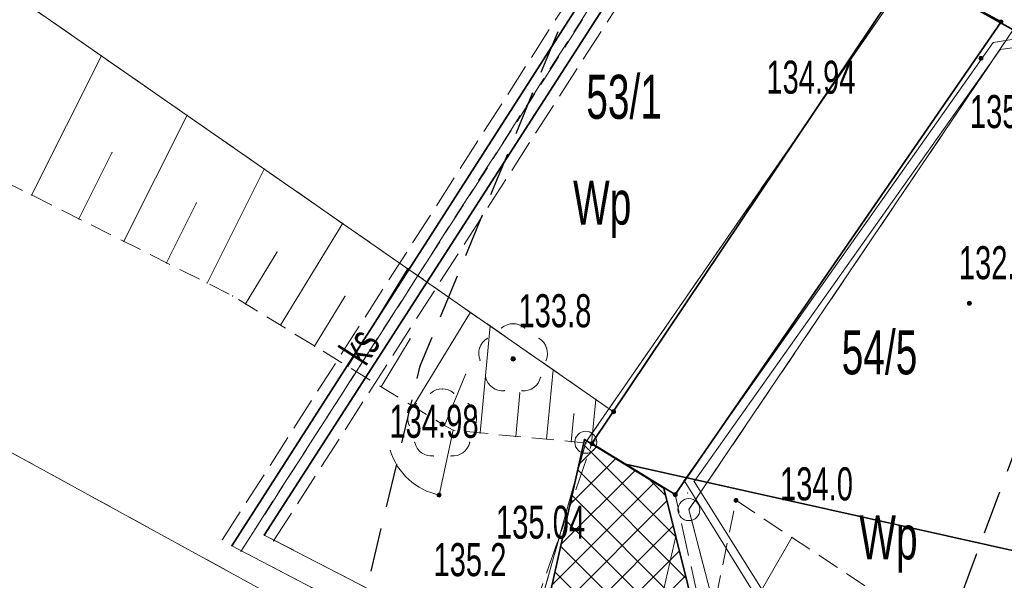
# Model space of a CAD drawing. Extents: x 6456700 to 6518119, y 5963420 to 5980059.
# Tile 41 of 256: x 6511671 to 6511693, y 5964107 to 5964120. Entities that reach past the tile are written whole.
import ezdxf
from ezdxf.enums import TextEntityAlignment as Align

# ---------------------------------------------------------------- set-up
doc = ezdxf.new("R2010")
doc.units = 0
doc.header["$MEASUREMENT"] = 0
for name, pattern in [('L_0_03', [1, 0.5, -0.5]), ('L_0_04', [1.5, 1, -0.5]), ('L_0_52', [1, 0.75, -0.25]), ('L_0_5A', [0.75, 0.5, -0.25])]:
    doc.linetypes.add(name, pattern=pattern)
doc.layers.get('0').update_dxf_attribs({"color": 2, "linetype": 'CONTINUOUS', "lineweight": 5})
for name, color, linetype, lineweight in [('000_Inne__niezydentyfikowane_', 7, 'CONTINUOUS', 18), ('18mm Kreska ciągła', 7, 'CONTINUOUS', 18), ('202_punkt_graniczny', 7, 'CONTINUOUS', 18), ('210_oznaczenie_konturu_uzytku_gruntowego', 96, 'CONTINUOUS', 18), ('211_numer_dzialki_ewidencyjnej', 7, 'CONTINUOUS', 18), ('218_kontur_uzytku_gruntowego', 96, 'L_0_03', 18), ('219_dzialka_ewidencyjna', 7, 'CONTINUOUS', 18), ('35mm Ciągła', 7, 'CONTINUOUS', 35), ('drzewo_lisciaste', 7, 'CONTINUOUS', 18), ('furtka', 7, 'CONTINUOUS', 18), ('jezdnia', 7, 'CONTINUOUS', 18), ('most', 7, 'CONTINUOUS', 18), ('obudowa_ochronna_przewodu', 7, 'CONTINUOUS', 18), ('ogrodzenie_trwale', 7, 'CONTINUOUS', 18), ('pikieta_naturalna', 7, 'CONTINUOUS', 18), ('pikieta_naturalna_Atr2', 7, 'CONTINUOUS', 18), ('pikieta_sztuczna', 7, 'CONTINUOUS', 18), ('pikieta_sztuczna_Atr2', 7, 'CONTINUOUS', 18), ('przewod_elektroenergetyczny_podziemny', 7, 'CONTINUOUS', 18), ('przewod_kanalizacyjny', 7, 'CONTINUOUS', 18), ('przewod_kanalizacyjny___ob__projektowany', 7, 'CONTINUOUS', 18), ('przewod_kanalizacyjny_Atr1', 7, 'CONTINUOUS', 18), ('przewod_wodociagowy', 7, 'CONTINUOUS', 18), ('przewod_wodociagowy___ob__projektowany', 7, 'CONTINUOUS', 18), ('skarpa_nieumocniona', 7, 'CONTINUOUS', 18), ('woda_stojaca', 7, 'CONTINUOUS', 18), ('Zakres', 7, 'CONTINUOUS', 18)]:
    doc.layers.add(name, color=color, linetype=linetype, lineweight=lineweight)
doc.styles.get("Standard").update_dxf_attribs({"font": 'txt', "width": 0.75})

# ---------------------------------------------------------------- blocks, each defined once
blk = doc.blocks.new('mdcp_nowa')
at = {"layer": 'drzewo_lisciaste', "linetype": 'Continuous', "lineweight": 18, "true_color": 0x009900}
for points in [[(6494413.44, 5980563.3, 1), (6494413.44, 5980563.4, 1)], [(6494411.83, 5980561.82, 1), (6494411.83, 5980561.92, 1)]]:
    blk.add_hatch(color=94, dxfattribs=at).paths.add_polyline_path(points)
at = {"layer": 'pikieta_naturalna', "linetype": 'Continuous', "lineweight": 18, "true_color": 0x000000}
for points in [[(6494424.06, 5980570.125, 1), (6494424.06, 5980570.215, 1)], [(6494423.8, 5980564.565, 1), (6494423.8, 5980564.655, 1)], [(6494415.72, 5980562.105, 1), (6494415.72, 5980562.195, 1)], [(6494411.76, 5980560.215, 1), (6494411.76, 5980560.305, 1)], [(6494418.5, 5980560.095, 1), (6494418.5, 5980560.185, 1)]]:
    blk.add_hatch(color=18, dxfattribs=at).paths.add_polyline_path(points)
at = {"layer": 'pikieta_sztuczna', "linetype": 'Continuous', "lineweight": 18, "true_color": 0x000000}
for points in [[(6494424.52, 5980570.955, 1), (6494424.52, 5980571.045, 1)], [(6494415.23, 5980561.385, 1), (6494415.23, 5980561.475, 1)], [(6494417.12, 5980560.225, 1), (6494417.12, 5980560.315, 1)]]:
    blk.add_hatch(color=18, dxfattribs=at).paths.add_polyline_path(points)
at = {"layer": '000_Inne__niezydentyfikowane_', "linetype": 'Continuous', "lineweight": 18, "flags": 128}
for points in [[(6494402.5, 5980567.07), (6494404.09, 5980570.23)], [(6494404.6, 5980566.02), (6494406.04, 5980568.88)], [(6494403.58, 5980566.53), (6494404.33, 5980568.03)], [(6494406.49, 5980565.07), (6494407.79, 5980567.66)], [(6494405.57, 5980565.53), (6494406.25, 5980566.89)], [(6494408.16, 5980564.12), (6494409.57, 5980566.43)], [(6494407.36, 5980564.6), (6494408.08, 5980565.78)], [(6494409.69, 5980563.18), (6494411.05, 5980565.4)], [(6494408.93, 5980563.64), (6494409.62, 5980564.77)], [(6494411.17, 5980562.28), (6494412.47, 5980564.41)], [(6494412.69, 5980561.67), (6494412.92, 5980564.1)], [(6494410.44, 5980562.72), (6494411.1, 5980563.81)], [(6494414.2, 5980561.53), (6494414.35, 5980563.1)], [(6494411.88, 5980561.84), (6494412.36, 5980563)], [(6494413.5, 5980561.59), (6494413.59, 5980562.58)], [(6494415.22, 5980561.43), (6494415.32, 5980562.43)], [(6494414.76, 5980561.47), (6494414.82, 5980562.1)], [(6494418.28, 5980556.71), (6494419.77, 5980559.3)]]:
    blk.add_lwpolyline(points, dxfattribs=at)
at = {"layer": '000_Inne__niezydentyfikowane_'}
for p in [(6494404.09, 5980570.23), (6494406.04, 5980568.88), (6494404.33, 5980568.03), (6494407.79, 5980567.66), (6494402.5, 5980567.07), (6494406.25, 5980566.89), (6494403.58, 5980566.53), (6494409.57, 5980566.43), (6494404.6, 5980566.02), (6494408.08, 5980565.78), (6494405.57, 5980565.53), (6494411.05, 5980565.4), (6494406.49, 5980565.07), (6494409.62, 5980564.77), (6494407.36, 5980564.6), (6494412.47, 5980564.41), (6494408.16, 5980564.12), (6494412.92, 5980564.1), (6494411.1, 5980563.81), (6494408.93, 5980563.64), (6494409.69, 5980563.18), (6494414.35, 5980563.1), (6494412.36, 5980563), (6494410.44, 5980562.72), (6494413.59, 5980562.58), (6494415.32, 5980562.43), (6494411.17, 5980562.28), (6494414.82, 5980562.1), (6494411.88, 5980561.84), (6494412.69, 5980561.67), (6494413.5, 5980561.59), (6494414.2, 5980561.53), (6494414.76, 5980561.47), (6494415.22, 5980561.43), (6494419.77, 5980559.3)]:
    blk.add_point(p, dxfattribs=at)
at = {"layer": '202_punkt_graniczny', "color": 7, "linetype": 'Continuous', "lineweight": 18}
for centre in [(6494415.09, 5980561.46), (6494417.43, 5980559.93)]:
    blk.add_circle(centre, 0.25, dxfattribs=at)
at = {"layer": '202_punkt_graniczny'}
for p in [(6494415.09, 5980561.46), (6494417.43, 5980559.93)]:
    blk.add_point(p, dxfattribs=at)
at = {"layer": '218_kontur_uzytku_gruntowego', "lineweight": 18, "flags": 128}
for points in [[(6494352.11, 5980588.59), (6494413.3, 5980555.06)], [(6494415.09, 5980561.46), (6494422.58, 5980572.28)], [(6494424.87, 5980570.93), (6494417.43, 5980559.93)], [(6494413.3, 5980555.06), (6494415.09, 5980561.46)], [(6494417.43, 5980559.93), (6494418.24, 5980556.82)]]:
    blk.add_lwpolyline(points, dxfattribs=at)
at = {"layer": '218_kontur_uzytku_gruntowego'}
for p in [(6494415.09, 5980561.46), (6494415.09, 5980561.46), (6494415.09, 5980561.46), (6494415.09, 5980561.46), (6494417.43, 5980559.93), (6494417.43, 5980559.93), (6494417.43, 5980559.93), (6494417.43, 5980559.93)]:
    blk.add_point(p, dxfattribs=at)
at = {"layer": '219_dzialka_ewidencyjna', "color": 3, "linetype": 'Continuous', "lineweight": 18, "flags": 128}
for points in [[(6494352.11, 5980588.59), (6494413.3, 5980555.06)], [(6494415.09, 5980561.46), (6494422.58, 5980572.28)], [(6494424.87, 5980570.93), (6494417.43, 5980559.93)], [(6494413.3, 5980555.06), (6494415.09, 5980561.46)], [(6494417.43, 5980559.93), (6494418.24, 5980556.82)]]:
    blk.add_lwpolyline(points, dxfattribs=at)
at = {"layer": '219_dzialka_ewidencyjna', "color": 3}
for p in [(6494415.09, 5980561.46), (6494415.09, 5980561.46), (6494417.43, 5980559.93), (6494417.43, 5980559.93)]:
    blk.add_point(p, dxfattribs=at)
at = {"layer": 'drzewo_lisciaste', "color": 94, "linetype": 'Continuous', "lineweight": 18}
for centre in [(6494413.44, 5980563.35), (6494411.83, 5980561.87)]:
    blk.add_circle(centre, 0.05, dxfattribs=at)
at = {"layer": 'drzewo_lisciaste', "color": 94, "linetype": 'Continuous', "lineweight": 13}
for centre, start, end in [((6494413.44, 5980563.75), 49.272, 130.728), ((6494413.06, 5980563.474), 121.308, 202.548), ((6494413.82, 5980563.474), 337.452, 58.692), ((6494413.205, 5980563.026), 193.221, 274.871), ((6494413.675, 5980563.026), 265.129, 346.779), ((6494411.83, 5980562.27), 49.272, 130.728), ((6494411.45, 5980561.994), 121.308, 202.548), ((6494412.21, 5980561.994), 337.452, 58.692), ((6494411.595, 5980561.546), 193.221, 274.871), ((6494412.065, 5980561.546), 265.129, 346.779)]:
    blk.add_arc(centre, 0.4, start, end, dxfattribs=at)
at = {"layer": 'drzewo_lisciaste'}
for p in [(6494413.179, 5980564.053), (6494413.44, 5980564.15), (6494413.701, 5980564.053), (6494412.852, 5980563.816), (6494414.028, 5980563.816), (6494412.68, 5980563.598), (6494414.2, 5980563.598), (6494412.691, 5980563.321), (6494413.44, 5980563.35), (6494414.189, 5980563.321), (6494412.816, 5980562.935), (6494414.064, 5980562.935), (6494411.83, 5980562.67), (6494412.97, 5980562.702), (6494413.239, 5980562.627), (6494413.641, 5980562.627), (6494413.91, 5980562.702), (6494411.569, 5980562.573), (6494412.091, 5980562.573), (6494411.242, 5980562.336), (6494412.418, 5980562.336), (6494411.07, 5980562.118), (6494412.59, 5980562.118), (6494411.081, 5980561.841), (6494411.83, 5980561.87), (6494412.579, 5980561.841), (6494411.206, 5980561.455), (6494412.454, 5980561.455), (6494411.36, 5980561.222), (6494411.629, 5980561.147), (6494412.031, 5980561.147), (6494412.3, 5980561.222)]:
    blk.add_point(p, dxfattribs=at)
at = {"layer": 'furtka', "color": 7, "linetype": 'Continuous', "lineweight": 18, "flags": 128}
blk.add_lwpolyline([(6494411.76, 5980560.26), (6494412.08, 5980561.73)], dxfattribs=at)
at = {"layer": 'furtka', "color": 7, "linetype": 'Continuous', "lineweight": 18}
blk.add_arc((6494412.078, 5980561.726), 1.5, 197.719, 257.719, dxfattribs=at)
at = {"layer": 'furtka'}
for p in [(6494412.08, 5980561.73), (6494410.649, 5980561.269), (6494411.069, 5980560.616), (6494411.759, 5980560.26), (6494411.76, 5980560.26)]:
    blk.add_point(p, dxfattribs=at)
at = {"layer": 'jezdnia', "color": 7, "linetype": 'L_0_52', "lineweight": 18, "flags": 128}
blk.add_lwpolyline([(6494409.14, 5980532.31), (6494410.18, 5980539.08), (6494409.88, 5980546.15), (6494415.23, 5980561.43), (6494417.12, 5980560.27), (6494417.85, 5980556.96), (6494419.03, 5980554.7), (6494419.42, 5980553.52), (6494416.27, 5980548.97), (6494415.36, 5980538.45), (6494414.73, 5980528.67), (6494416.17, 5980526.16), (6494417.48, 5980525.46), (6494406.82, 5980525.37)], close=True, dxfattribs=at)
at = {"layer": 'jezdnia'}
for p in [(6494415.23, 5980561.43), (6494417.12, 5980560.27)]:
    blk.add_point(p, dxfattribs=at)
at = {"layer": 'most', "color": 7, "linetype": 'Continuous', "lineweight": 35, "flags": 128}
blk.add_lwpolyline([(6494422.41, 5980572.14), (6494424.52, 5980571), (6494417.12, 5980560.27), (6494415.23, 5980561.43)], close=True, dxfattribs=at)
at = {"layer": 'most'}
for p in [(6494424.52, 5980571), (6494415.23, 5980561.43), (6494417.12, 5980560.27)]:
    blk.add_point(p, dxfattribs=at)
at = {"layer": 'obudowa_ochronna_przewodu', "color": 7, "linetype": 'Continuous', "lineweight": 35, "flags": 128}
for points in [[(6494407.05, 5980559.11), (6494422.96, 5980583.93)], [(6494407.79, 5980559.35), (6494423.49, 5980583.76)]]:
    blk.add_lwpolyline(points, dxfattribs=at)
at = {"layer": 'obudowa_ochronna_przewodu'}
for p in [(6494407.79, 5980559.35), (6494407.05, 5980559.11)]:
    blk.add_point(p, dxfattribs=at)
at = {"layer": 'ogrodzenie_trwale'}
for p in [(6494424.06, 5980570.17), (6494412.08, 5980561.73), (6494415.3, 5980561.49), (6494411.76, 5980560.26), (6494417.4, 5980560.31)]:
    blk.add_point(p, dxfattribs=at)
at = {"layer": 'pikieta_naturalna', "color": 7, "linetype": 'Continuous', "lineweight": 18}
for centre in [(6494424.06, 5980570.17), (6494423.8, 5980564.61), (6494415.72, 5980562.15), (6494411.76, 5980560.26), (6494418.5, 5980560.14)]:
    blk.add_circle(centre, 0.045, dxfattribs=at)
at = {"layer": 'pikieta_naturalna'}
for p in [(6494424.06, 5980570.17), (6494423.8, 5980564.61), (6494415.72, 5980562.15), (6494411.76, 5980560.26), (6494418.5, 5980560.14)]:
    blk.add_point(p, dxfattribs=at)
at = {"layer": 'pikieta_sztuczna', "color": 7, "linetype": 'Continuous', "lineweight": 18}
for centre in [(6494424.52, 5980571), (6494415.23, 5980561.43), (6494417.12, 5980560.27)]:
    blk.add_circle(centre, 0.045, dxfattribs=at)
at = {"layer": 'pikieta_sztuczna'}
for p in [(6494424.52, 5980571), (6494415.23, 5980561.43), (6494417.12, 5980560.27)]:
    blk.add_point(p, dxfattribs=at)
at = {"layer": 'przewod_elektroenergetyczny_podziemny', "color": 1, "linetype": 'Continuous', "lineweight": 18, "flags": 128}
blk.add_lwpolyline([(6494429.45, 5980571.18), (6494426.91, 5980570.94), (6494424.34, 5980570.53), (6494417.32, 5980560.59), (6494421.41, 5980554), (6494450.053, 5980537.783)], dxfattribs=at)
at = {"layer": 'przewod_elektroenergetyczny_podziemny'}
for p in [(6494424.34, 5980570.53), (6494417.32, 5980560.59)]:
    blk.add_point(p, dxfattribs=at)
at = {"layer": 'przewod_kanalizacyjny', "color": 34, "linetype": 'Continuous', "lineweight": 18, "flags": 128}
blk.add_lwpolyline([(6494512.58, 5980664.36), (6494475.85, 5980648.08), (6494448.95, 5980640.08), (6494435.82, 5980630.74), (6494434, 5980628.21), (6494423.39, 5980591.02), (6494422.96, 5980583.93), (6494407.05, 5980559.11), (6494413.79, 5980555.59), (6494408.53, 5980527.9), (6494395.33, 5980508.5), (6494379.99, 5980480.33), (6494362.15, 5980422.68)], dxfattribs=at)
at = {"layer": 'przewod_kanalizacyjny'}
blk.add_point((6494407.05, 5980559.11), dxfattribs=at)
at = {"layer": 'przewod_kanalizacyjny___ob__projektowany', "color": 34, "linetype": 'L_0_52', "lineweight": 18, "flags": 128}
for points in [[(6494406.84, 5980559.25), (6494422.75, 5980584.07)], [(6494422.96, 5980583.93), (6494407.05, 5980559.11)], [(6494407.26, 5980558.98), (6494423.17, 5980583.8)], [(6494407.05, 5980559.11), (6494413.79, 5980555.59)]]:
    blk.add_lwpolyline(points, dxfattribs=at)
at = {"layer": 'przewod_kanalizacyjny___ob__projektowany'}
for p in [(6494406.84, 5980559.25), (6494407.05, 5980559.11), (6494407.05, 5980559.11), (6494407.26, 5980558.98)]:
    blk.add_point(p, dxfattribs=at)
at = {"layer": 'przewod_wodociagowy', "color": 5, "linetype": 'Continuous', "lineweight": 18, "flags": 128}
for points in [[(6494513.5, 5980663.95), (6494476.06, 5980647.42), (6494449.16, 5980639.62), (6494440.37, 5980633.47), (6494436.09, 5980630.48), (6494434.52, 5980628.04), (6494423.72, 5980591.82), (6494423.49, 5980583.76), (6494407.79, 5980559.35), (6494414.54, 5980555.87), (6494409.04, 5980527.84), (6494395.85, 5980508.25), (6494380.37, 5980480.1), (6494362.54, 5980422.62), (6494348.35, 5980374.02), (6494335.97, 5980340.4), (6494332.73, 5980341.36), (6494294.76, 5980353), (6494262.61, 5980362.71)], [(6494433.68, 5980570.09), (6494426.88, 5980570.7), (6494424.5, 5980570.37), (6494417.55, 5980560.57), (6494421.57, 5980554.17), (6494450.135, 5980538.013)]]:
    blk.add_lwpolyline(points, dxfattribs=at)
at = {"layer": 'przewod_wodociagowy'}
for p in [(6494424.5, 5980570.37), (6494417.55, 5980560.57), (6494407.79, 5980559.35)]:
    blk.add_point(p, dxfattribs=at)
at = {"layer": 'przewod_wodociagowy___ob__projektowany', "color": 5, "linetype": 'L_0_52', "lineweight": 18, "flags": 128}
for points in [[(6494407.58, 5980559.49), (6494423.28, 5980583.9)], [(6494423.49, 5980583.76), (6494407.79, 5980559.35)], [(6494408, 5980559.22), (6494423.7, 5980583.63)], [(6494407.79, 5980559.35), (6494414.54, 5980555.87)]]:
    blk.add_lwpolyline(points, dxfattribs=at)
at = {"layer": 'przewod_wodociagowy___ob__projektowany'}
for p in [(6494407.58, 5980559.49), (6494407.79, 5980559.35), (6494407.79, 5980559.35), (6494408, 5980559.22)]:
    blk.add_point(p, dxfattribs=at)
at = {"layer": 'skarpa_nieumocniona', "color": 7, "linetype": 'L_0_5A', "lineweight": 18, "flags": 128}
for points in [[(6494400.52, 5980572.71), (6494415.72, 5980562.15), (6494415.23, 5980561.43), (6494412.08, 5980561.73), (6494411.83, 5980561.87), (6494407.07, 5980564.78), (6494402.13, 5980567.26), (6494396.64, 5980569.66), (6494391.99, 5980571.54), (6494387.34, 5980573.2), (6494382.46, 5980575.46), (6494380.92, 5980577.31), (6494381.64, 5980578.94), (6494392.92, 5980576.01)], [(6494450.527, 5980539.118), (6494437.07, 5980545.9), (6494417.85, 5980556.96), (6494418.5, 5980560.14), (6494437.54, 5980547.54), (6494447.84, 5980541.55), (6494450.892, 5980540.146)]]:
    blk.add_lwpolyline(points, close=True, dxfattribs=at)
at = {"layer": 'skarpa_nieumocniona'}
for p in [(6494407.07, 5980564.78), (6494407.07, 5980564.78), (6494415.72, 5980562.15), (6494415.72, 5980562.15), (6494411.83, 5980561.87), (6494411.83, 5980561.87), (6494412.08, 5980561.73), (6494412.08, 5980561.73), (6494415.23, 5980561.43), (6494415.23, 5980561.43), (6494418.5, 5980560.14), (6494418.5, 5980560.14)]:
    blk.add_point(p, dxfattribs=at)
at = {"layer": 'woda_stojaca', "color": 141, "linetype": 'Continuous', "lineweight": 18, "flags": 128}
blk.add_lwpolyline([(6494311.599, 5980572.873), (6494316.15, 5980573.77), (6494317.76, 5980573.29), (6494323.12, 5980573.68), (6494333.76, 5980577.57), (6494342.33, 5980581.13), (6494346.35, 5980586.63), (6494347.22, 5980590.85), (6494348.92, 5980595.12), (6494346.74, 5980600.91), (6494345.19, 5980602.06), (6494340.48, 5980606.93), (6494339.8, 5980608.59), (6494343.26, 5980609.2), (6494348.36, 5980602.91), (6494355.09, 5980597.08), (6494358, 5980595.46), (6494366.36, 5980588.22), (6494376.87, 5980580.42), (6494380.55, 5980579.52), (6494381.64, 5980578.94), (6494392.92, 5980576.01), (6494400.52, 5980572.71), (6494415.72, 5980562.15)], dxfattribs=at)
at = {"layer": 'woda_stojaca'}
blk.add_point((6494415.72, 5980562.15), dxfattribs=at)
at = {"layer": 'Zakres', "linetype": 'L_0_04', "lineweight": 25, "flags": 128}
blk.add_lwpolyline([(6495113.77, 5985050.22), (6495121.12, 5984877.07), (6495125.76, 5984757.87), (6495129.89, 5984649.81), (6495141.08, 5984611.3), (6495145.77, 5984544.53), (6495147.36, 5984487.27), (6495157.22, 5984392.07), (6495162.95, 5984387.45), (6495180.24, 5984384.16), (6495229.5, 5984386.61), (6495251.65, 5984373.41), (6495258.77, 5984357.12), (6495255.44, 5984330.44), (6495250.77, 5984304.39), (6495252.21, 5984282.78), (6495255.46, 5984256.45), (6495254.94, 5984238.25), (6495266.4, 5984211), (6495277.24, 5984182.33), (6495294.2, 5984133.19), (6495300.94, 5984095.37), (6495313.24, 5984037.69), (6495317.44, 5983978.18), (6495300.35, 5983922.18), (6495282.35, 5983883.38), (6495266.21, 5983862.23), (6495242.03, 5983839.67), (6495211.11, 5983816.86), (6495158.26, 5983772.66), (6495130.6, 5983651.16), (6495116.31, 5983543.43), (6495129.51, 5983346.73), (6495134.58, 5983264.71), (6495139.64, 5983186.97), (6495193.25, 5983077.94), (6495199.2, 5983041.97), (6495206.23, 5983026), (6495208.96, 5983004.88), (6495202.27, 5982979.48), (6495202.42, 5982950.13), (6495209.35, 5982897.38), (6495215.97, 5982850.34), (6495228.6, 5982809.97), (6495226.85, 5982778.82), (6495225.04, 5982750.56), (6495220.26, 5982723.37), (6495226.54, 5982679.97), (6495206.06, 5982669.48), (6495192.68, 5982657.71), (6495184.57, 5982648.65), (6495174.78, 5982624.58), (6495164.23, 5982604.61), (6495150.7, 5982588.3), (6495137.69, 5982582.43), (6495118.26, 5982573.75), (6495100.35, 5982558.42), (6495090.36, 5982544.99), (6495075.87, 5982519.06), (6495060.83, 5982499.68), (6495049.41, 5982485.49), (6495035.07, 5982459.7), (6495006.7, 5982406.64), (6494980.89, 5982351.84), (6494944.35, 5982293.29), (6494925.72, 5982250.11), (6494905.2, 5982190.37), (6494898.43, 5982153.5), (6494879.51, 5982063.89), (6494864.14, 5981992.66), (6494816.93, 5981768.61), (6494777.79, 5981577.7), (6494739.84, 5981394.72), (6494718.65, 5981297.89), (6494716.45, 5981237.31), (6494738.62, 5981208.21), (6494776.48, 5981173.06), (6494817.16, 5981137.44), (6494847.63, 5981109.8), (6494877.39, 5981077.08), (6494912.75, 5981030.55), (6494916.06, 5981014.71), (6494903.86, 5980957.01), (6494916.13, 5980953.51), (6494892.32, 5980927.59), (6494850.7, 5980858.8), (6494806.81, 5980779.89), (6494785.1, 5980753.49), (6494715.22, 5980723.29), (6494679.96, 5980686.78), (6494651.35, 5980651.29), (6494549.14, 5980683.24), (6494511.84, 5980659.66), (6494443.61, 5980630.33), (6494428.78, 5980598.6), (6494431.58, 5980579.46), (6494420.56, 5980549.76), (6494416.45, 5980528.2), (6494403.86, 5980507.16), (6494388.89, 5980482.96), (6494365.32, 5980407.99), (6494335.67, 5980315.15), (6494332.29, 5980297.41), (6494335.1, 5980278.18), (6494347.25, 5980254.84), (6494336.79, 5980250.09), (6494300.04, 5980271.34), (6494320.8, 5980301.43), (6494336.81, 5980349.17), (6494344.85, 5980380.92), (6494360.85, 5980437.13), (6494374.18, 5980476.38), (6494386.14, 5980498.84), (6494403.02, 5980528.52), (6494411.33, 5980563.19), (6494420.84, 5980586.25), (6494420.25, 5980601.11), (6494434.95, 5980635.94), (6494446.75, 5980644.99), (6494465.77, 5980647.27), (6494513.02, 5980669.46), (6494507.85, 5980679.68), (6494547.89, 5980705.83), (6494570.06, 5980691.34), (6494636.17, 5980669.05), (6494706.14, 5980756.86), (6494742.78, 5980772.58), (6494798.53, 5980814.27), (6494826.12, 5980867.97), (6494849.57, 5980908.6), (6494845.35, 5980942.01), (6494853.94, 5980970.83), (6494891.08, 5980960.54), (6494890.11, 5980965.73), (6494903.94, 5981025.69), (6494869.98, 5981070.3), (6494770.97, 5981160.58), (6494728.18, 5981200.64), (6494706.13, 5981229.56), (6494707.94, 5981299.75), (6494728.84, 5981398.1), (6494767.06, 5981580.19), (6494806.17, 5981770.55), (6494854.36, 5981994.76), (6494869.73, 5982065.97), (6494888.61, 5982155.44), (6494891.67, 5982173.95), (6494895.82, 5982197.45), (6494916.38, 5982253.72), (6494935.47, 5982297.95), (6494954.97, 5982331.67), (6494972.09, 5982356.64), (6494997.76, 5982411.14), (6495026.29, 5982464.48), (6495041.09, 5982491.09), (6495052.99, 5982505.88), (6495067.51, 5982524.6), (6495081.94, 5982550.43), (6495092.99, 5982565.28), (6495112.86, 5982582.29), (6495133.59, 5982591.55), (6495144.48, 5982596.46), (6495155.87, 5982610.19), (6495165.7, 5982628.8), (6495175.96, 5982654.03), (6495185.62, 5982664.83), (6495200.4, 5982677.82), (6495212.49, 5982688.04), (6495209.64, 5982723.43), (6495215.22, 5982750.57), (6495216.87, 5982779.54), (6495218.31, 5982809.31), (6495206.86, 5982847.92), (6495199.44, 5982894.74), (6495192.11, 5982948.71), (6495190.16, 5982979.24), (6495183.47, 5983075.16), (6495129.79, 5983184.34), (6495124.6, 5983264.07), (6495119.53, 5983346.09), (6495106.27, 5983543.75), (6495120.74, 5983652.9), (6495148.75, 5983779.42), (6495204.15, 5983826.04), (6495273.41, 5983889.36), (6495288.53, 5983927.42), (6495300.83, 5983964.69), (6495303.91, 5983980.14), (6495301.32, 5984039.55), (6495291.1, 5984093.63), (6495284.5, 5984130.67), (6495267.84, 5984178.93), (6495257.12, 5984207.3), (6495244.96, 5984236.19), (6495244.79, 5984255.42), (6495242.25, 5984281.97), (6495240.71, 5984304.95), (6495245.55, 5984331.94), (6495248.51, 5984355.64), (6495243.77, 5984366.47), (6495226.98, 5984376.47), (6495179.54, 5984374.12), (6495158.61, 5984378.09), (6495147.7, 5984386.91), (6495137.38, 5984486.61), (6495135.78, 5984544.04), (6495131.18, 5984609.54), (6495119.95, 5984648.2), (6495115.76, 5984757.49), (6495111.12, 5984876.67), (6495103.73, 5985050.93), (6495109.36, 5985081.73), (6495120.41, 5985085.88)], close=True, dxfattribs=at)
at = {"layer": 'Zakres'}
blk.add_point((6494411.33, 5980563.19), dxfattribs=at)
at = {"layer": '210_oznaczenie_konturu_uzytku_gruntowego', "lineweight": 20, "width": 0.66}
for p in [(6494414.8, 5980567.4), (6494421.3, 5980559.8)]:
    blk.add_text('Wp', height=1, dxfattribs=at).set_placement(p, align=Align.TOP_LEFT)
at = {"layer": '211_numer_dzialki_ewidencyjnej', "color": 7, "lineweight": 20, "width": 0.66}
for s, p in [('53/1', (6494415.1, 5980569.8)), ('54/5', (6494420.9, 5980564))]:
    blk.add_text(s, height=1, dxfattribs=at).set_placement(p, align=Align.TOP_LEFT)
at = {"layer": 'pikieta_naturalna_Atr2', "color": 7, "lineweight": 15, "width": 0.66}
for s, p in [('135.0', (6494423.81, 5980569.34)), ('132.8', (6494423.56, 5980565.91)), ('133.8', (6494413.56, 5980564.82)), ('134.0', (6494419.5, 5980560.89)), ('135.2', (6494411.63, 5980559.17))]:
    blk.add_text(s, height=0.75, dxfattribs=at).set_placement(p, align=Align.TOP_LEFT)
at = {"layer": 'pikieta_sztuczna_Atr2', "color": 7, "lineweight": 15, "width": 0.66}
for s, p in [('134.94', (6494419.19, 5980570.12)), ('134.98', (6494410.63, 5980562.31)), ('135.04', (6494413.05, 5980560.02))]:
    blk.add_text(s, height=0.75, dxfattribs=at).set_placement(p, align=Align.TOP_LEFT)
at = {"layer": 'przewod_kanalizacyjny_Atr1', "color": 34, "lineweight": 15, "width": 0.66}
blk.add_text('ks', height=0.75, rotation=57.3, dxfattribs=at).set_placement((6494409.46, 5980563.565), align=Align.TOP_LEFT)

msp = doc.modelspace()

# ---------------------------------------------------------------- block references
at = {"linetype": 'ByBlock'}
msp.add_blockref('mdcp_nowa', (17268.786, -16450.998), dxfattribs=at)

# ---------------------------------------------------------------- next in the draw order: hatches: boundary and pattern name
at = {"layer": '18mm Kreska ciągła'}
h = msp.add_hatch(dxfattribs=at)
h.set_pattern_fill('ANSI37', color=252, scale=4)
h.set_pattern_definition([(45, (6511584.6482, 5963836.2328), (-0.3535534, 0.3535534), []), (135, (6511584.6482, 5963836.2328), (-0.3535534, -0.3535534), [])])
h.paths.add_polyline_path([(6511584.648, 5963839.097), (6511587.535, 5963843.228, 0.069403), (6511591.8, 5963851.597), (6511600.266, 5963876.098, 0.012898), (6511608.043, 5963900.635), (6511625.076, 5963959.619, -0.015188), (6511629.749, 5963974.13), (6511647.149, 5964023.028, -0.031483), (6511654.631, 5964040.489), (6511666.152, 5964063.296, -0.087781), (6511671.583, 5964070.546), (6511672.656, 5964071.552, 0.15074), (6511676.748, 5964078.72), (6511683.845, 5964110.525), (6511685.647, 5964109.419), (6511687.266, 5964102.897), (6511681.628, 5964077.631, -0.15074), (6511676.075, 5964067.903), (6511675.001, 5964066.898, 0.087781), (6511670.614, 5964061.041), (6511659.094, 5964038.235, 0.031483), (6511651.86, 5964021.352), (6511634.459, 5963972.454, 0.015188), (6511629.88, 5963958.231), (6511612.847, 5963899.248, -0.012898), (6511604.992, 5963874.465), (6511596.526, 5963849.964, -0.069403), (6511591.634, 5963840.364), (6511588.747, 5963836.233)])

# ---------------------------------------------------------------- next in the draw order: linework, layer by layer
at = {"layer": '18mm Kreska ciągła', "color": 4, "ltscale": 0.1}
msp.add_lwpolyline([(6511586.698, 5963837.665), (6511589.584, 5963841.796, 0.069403), (6511594.163, 5963850.781), (6511602.629, 5963875.281, 0.012898), (6511610.445, 5963899.941), (6511627.478, 5963958.925, -0.015188), (6511632.104, 5963973.292), (6511649.504, 5964022.19, -0.031483), (6511656.862, 5964039.362), (6511668.383, 5964062.168, -0.087781), (6511673.292, 5964068.722), (6511674.365, 5964069.728, 0.15074), (6511679.188, 5964078.176), (6511685.917, 5964108.332)], format="xyb", dxfattribs=at)
at = {"layer": '35mm Ciągła'}
for p, q in [((6511691.623, 5964120.92), (6511717.772, 5964106.214)), ((6511684.746, 5964109.972), (6511714.026, 5964103.438))]:
    msp.add_line(p, q, dxfattribs=at)
at = {"layer": '35mm Ciągła', "color": 6, "ltscale": 0.1}
msp.add_lwpolyline([(6511676.748, 5964078.72), (6511683.845, 5964110.525), (6511685.647, 5964109.419), (6511687.266, 5964102.897), (6511681.628, 5964077.631, -0.15074)], format="xyb", dxfattribs=at)

doc.saveas('drawing.dxf')
